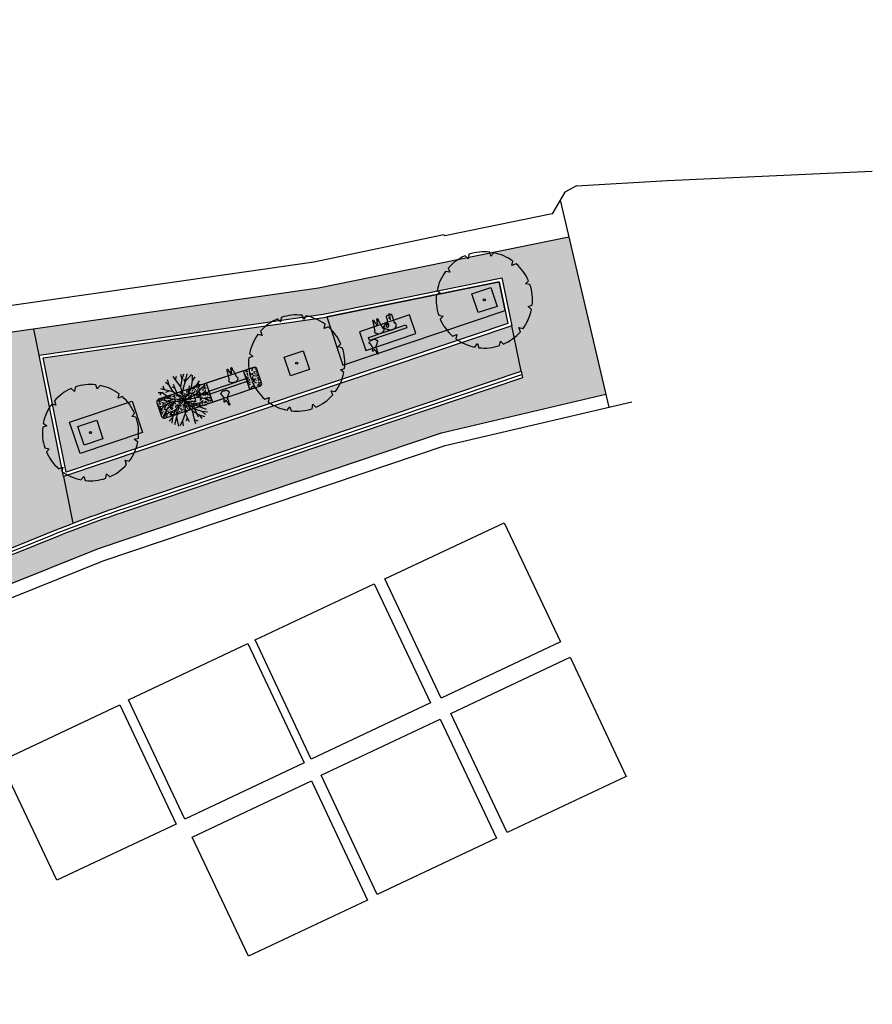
# Model space of a CAD drawing. Header units: metres. Extents: x 233585 to 233911, y 556986 to 557213.
# Tile 57 of 58: x 233846 to 233911, y 557064 to 557138. Entities that reach past the tile are written whole.
import ezdxf

# ---------------------------------------------------------------- set-up
doc = ezdxf.new("R2010")
doc.units = ezdxf.units.M
for name, color, linetype, true_color in [('_D_bepl hatch sierbeplanting', 7, 'Continuous', 0x5cab67), ('_D_Bomen1', 7, 'Continuous', 0x12f429), ('_D_People from above', 7, 'Continuous', 0xfc0000)]:
    doc.layers.add(name, color=color, linetype=linetype, true_color=true_color)
for name, color, linetype in [('_D_Bomen', 7, 'Continuous'), ('_D_Buildings', 4, 'Continuous'), ('_D_Design lines', 5, 'Continuous'), ('_D_Furniture', 2, 'Continuous'), ('_D_Hatch_Brick', 7, 'Continuous'), ('_D_Hatches_materials', 253, 'Continuous'), ('_D_meub boomrooster', 1, 'Continuous'), ('hatch', 254, 'Continuous')]:
    doc.layers.add(name, color=color, linetype=linetype)
pattern_1 = [(115.32957, (233760.89854, 557062.45738), (-0.091886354, 0.032846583), [0.276, -0.069, -0.069]), (205.32957, (233760.96091, 557062.4869), (-0.091886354, 0.032846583), [0.276, -0.138])]

# ---------------------------------------------------------------- blocks, each defined once
blk = doc.blocks.new('*U2')
at = {"color": 0, "linetype": 'ByBlock', "lineweight": -2}
for p, q in [((-181.2, 282), (-209.4, 299)), ((-182.5, 316.1), (-181.2, 282)), ((-15.9, 334.8), (-31.8, 363.7)), ((0, 365), (-15.9, 334.8)), ((153.7, 297.9), (154.3, 330.8)), ((182.5, 316.1), (153.7, 297.9)), ((-297.9, 153.7), (-330.8, 154.3)), ((-316.1, 182.5), (-297.9, 153.7)), ((282, 181.2), (299, 209.4)), ((316.1, 182.5), (282, 181.2)), ((-365, 0), (-334.8, -15.9)), ((334.8, 15.9), (363.7, 31.8)), ((365, 0), (334.8, 15.9)), ((-334.8, -15.9), (-363.7, -31.8)), ((-316.1, -182.5), (-282, -181.2)), ((-282, -181.2), (-299, -209.4)), ((316.1, -182.5), (297.9, -153.7)), ((297.9, -153.7), (330.8, -154.3)), ((-182.5, -316.1), (-153.7, -297.9)), ((-153.7, -297.9), (-154.3, -330.8)), ((182.5, -316.1), (181.2, -282)), ((181.2, -282), (209.4, -299)), ((0, -365), (15.9, -334.8)), ((15.9, -334.8), (31.8, -363.7))]:
    blk.add_line(p, q, dxfattribs=at)
blk.add_circle((0, 0), 7.61, dxfattribs=at)
for start, end in [(125, 150), (95, 120), (65, 90), (35, 60), (155, 180), (5, 30), (185, 210), (335, 359.99994), (215, 240), (305, 330), (245, 270), (275, 300)]:
    blk.add_arc((0, 0), 365, start, end, dxfattribs=at)
blk = doc.blocks.new('Boomroster')
at = {"layer": '_D_meub boomrooster', "true_color": 0xffffff}
h = blk.add_hatch(color=7, dxfattribs=at)
h.dxf.hatch_style = 1
h.paths.add_polyline_path([(49.842, 0.25), (48.342, 0.25), (48.342, 1.75), (49.842, 1.75)])
at = {"layer": '_D_meub boomrooster'}
blk.add_lwpolyline([(49.842, 0.25), (48.342, 0.25), (48.342, 1.75), (49.842, 1.75)], close=True, dxfattribs=at)
blk = doc.blocks.new('Bench+Garden')
at = {"layer": '_D_bepl hatch sierbeplanting'}
h = blk.add_hatch(dxfattribs=at)
h.set_pattern_fill('AR-CONC', color=225, scale=0.003, angle=-35.75406)
h.set_pattern_definition([(39.5755, (-11, 4.99868), (0.52888, -0.145921), [0.05715, -0.62865]), (344.5755, (-11, 4.9987), (-0.000276, 0.58284), [0.04572, -0.502922]), (90.027, (-10.95593, 4.9865), (0.528605, 0.43692), [0.04857, -0.53427]), (35.7597, (-10.9724, 5.14856), (0.776993, -0.271192), [0.085725, -0.942975]), (86.211, (-10.9077, 5.126), (0.834764, 0.60116), [0.072855, -0.801407]), (340.76, (-10.9724, 5.1486), (0.834764, 0.60116), [0.06858, -0.75438]), (10.5755, (-10.90438, 5.0973), (0.391824, -0.384031), [0.05715, -0.62865]), (315.5755, (-10.9044, 5.0973), (0.282326, 0.509896), [0.04572, -0.50292]), (61.027, (-10.8717, 5.0653), (0.67415, 0.125865), [0.04857, -0.53427]), (27.0755, (-11, 4.99868), (0.055011, 0.2478016), [0, -0.496824, 0, -0.51054, 0, -0.504825]), (357.0755, (-11, 4.99868), (0.25153, 0.25931), [0, -0.291084, 0, -0.485394, 0, -0.192405]), (317.0755, (-11.16712, 5.02942), (0.396948, -0.0905037), [0, -0.1905, 0, -0.59436, 0, -0.78867]), (307.0755, (-11.24206, 5.0432), (0.450855, -0.005387), [0, -0.24765, 0, -0.394716, 0, -0.56007])])
edge = h.paths.add_edge_path()
edge.add_arc((0.2, -0.2), 0.2, 90, 180)
edge.add_line((0, -0.2), (0, -1.3))
edge.add_arc((0.2, -1.3), 0.2, 180, 270)
edge.add_line((0.2, -1.5), (1, -1.5))
edge.add_line((1, -1.5), (1, 0))
edge.add_line((1, 0), (0.2, 0))
h = blk.add_hatch(dxfattribs=at)
h.set_pattern_fill('AR-CONC', color=225, scale=0.003, angle=-35.75406)
h.set_pattern_definition([(39.5755, (-4, 4.99868), (0.52888, -0.145921), [0.05715, -0.62865]), (344.5755, (-4, 4.9987), (-0.000276, 0.58284), [0.04572, -0.502922]), (90.027, (-3.95593, 4.9865), (0.528605, 0.43692), [0.04857, -0.53427]), (35.7597, (-3.9724, 5.14856), (0.776993, -0.271192), [0.085725, -0.942975]), (86.211, (-3.9077, 5.126), (0.834764, 0.60116), [0.072855, -0.801407]), (340.76, (-3.9724, 5.1486), (0.834764, 0.60116), [0.06858, -0.75438]), (10.5755, (-3.90438, 5.0973), (0.391824, -0.384031), [0.05715, -0.62865]), (315.5755, (-3.9044, 5.0973), (0.282326, 0.509896), [0.04572, -0.50292]), (61.027, (-3.8717, 5.0653), (0.67415, 0.125865), [0.04857, -0.53427]), (27.0755, (-4, 4.99868), (0.055011, 0.2478016), [0, -0.496824, 0, -0.51054, 0, -0.504825]), (357.0755, (-4, 4.99868), (0.25153, 0.25931), [0, -0.291084, 0, -0.485394, 0, -0.192405]), (317.0755, (-4.16712, 5.02942), (0.396948, -0.0905037), [0, -0.1905, 0, -0.59436, 0, -0.78867]), (307.0755, (-4.24206, 5.0432), (0.450855, -0.005387), [0, -0.24765, 0, -0.394716, 0, -0.56007])])
edge = h.paths.add_edge_path()
edge.add_arc((7.8, -0.2), 0.2, 0, 90)
edge.add_line((7.8, 0), (4, 0))
edge.add_line((4, 0), (4, -1.5))
edge.add_line((4, -1.5), (7.8, -1.5))
edge.add_arc((7.8, -1.3), 0.2, 270, 360)
edge.add_line((8, -1.3), (8, -0.2))
at = {"layer": '_D_Hatches_materials', "true_color": 0xc9b798}
h = blk.add_hatch(color=253, dxfattribs=at)
h.dxf.hatch_style = 1
h.paths.add_polyline_path([(4, 0), (1, 0), (1, -1.5), (4, -1.5)])
at = {"layer": '_D_Furniture', "color": 1}
blk.add_lwpolyline([(7.8, 0), (0.2, 0, 0.414214), (0, -0.2), (0, -1.3, 0.414214), (0.2, -1.5), (7.8, -1.5, 0.414214), (8, -1.3), (8, -0.2, 0.414214)], format="xyb", close=True, dxfattribs=at)
for points in [[(4, 0), (1, 0), (1, -1.5), (4, -1.5)], [(1, -0.875), (1, -0.625), (4, -0.625), (4, -0.875), (1, -0.875)]]:
    blk.add_lwpolyline(points, close=True, dxfattribs=at)
blk = doc.blocks.new('People plan 2_cad-block.com')
at = {"layer": 'hatch'}
h = blk.add_hatch(color=256, dxfattribs=at)
h.dxf.hatch_style = 1
h.paths.add_polyline_path([(61, 13), (88, 8), (113, -4), (136, -22), (148, -38), (153, -48), (169, -58), (175, -67), (187, -68), (201, -80), (209, -94), (215, -113), (212, -134), (198, -159), (180, -168), (172, -181), (149, -208), (129, -250), (98, -297), (71, -338), (53, -355), (51, -363), (43, -382), (39, -387), (44, -399), (49, -417), (38, -417), (40, -441), (38, -487), (45, -496), (50, -516), (50, -544), (43, -580), (46, -592), (48, -626), (47, -642), (54, -664), (59, -688), (66, -706), (67, -721), (67, -735), (63, -756), (53, -764), (33, -761), (10, -739), (5, -700), (7, -658), (-6, -605), (-15, -596), (-43, -552), (-50, -515), (-45, -497), (-57, -473), (-75, -501), (-85, -503), (-105, -507), (-109, -518), (-123, -535), (-138, -547), (-151, -550), (-170, -545), (-175, -537), (-176, -527), (-171, -504), (-161, -482), (-145, -465), (-146, -447), (-142, -424), (-133, -408), (-135, -408), (-121, -392), (-113, -365), (-110, -361), (-121, -334), (-128, -316), (-156, -242), (-169, -186), (-179, -170), (-185, -162), (-202, -149), (-215, -134), (-221, -113), (-216, -86), (-208, -71), (-192, -58), (-176, -55), (-171, -49), (-156, -40), (-146, -26), (-130, -9), (-115, 0), (-77, 16), (-55, 17), (-25, 11), (0, 0), (39, 14)])
at = {"color": 0}
blk.add_lwpolyline([(61, 13), (88, 8), (113, -4), (136, -22), (148, -38), (153, -48), (169, -58), (175, -67), (187, -68), (201, -80), (209, -94), (215, -113), (212, -134), (198, -159), (180, -168), (172, -181), (149, -208), (129, -250), (98, -297), (71, -338), (53, -355), (51, -363), (43, -382), (39, -387), (44, -399), (49, -417), (38, -417), (40, -441), (38, -487), (45, -496), (50, -516), (50, -544), (43, -580), (46, -592), (48, -626), (47, -642), (54, -664), (59, -688), (66, -706), (67, -721), (67, -735), (63, -756), (53, -764), (33, -761), (10, -739), (5, -700), (7, -658), (-6, -605), (-15, -596), (-43, -552), (-50, -515), (-45, -497), (-57, -473), (-75, -501), (-85, -503), (-105, -507), (-109, -518), (-123, -535), (-138, -547), (-151, -550), (-170, -545), (-175, -537), (-176, -527), (-171, -504), (-161, -482), (-145, -465), (-146, -447), (-142, -424), (-133, -408), (-135, -408), (-121, -392), (-113, -365), (-110, -361), (-121, -334), (-128, -316), (-156, -242), (-169, -186), (-179, -170), (-185, -162), (-202, -149), (-215, -134), (-221, -113), (-216, -86), (-208, -71), (-192, -58), (-176, -55), (-171, -49), (-156, -40), (-146, -26), (-130, -9), (-115, 0), (-77, 16), (-55, 17), (-25, 11), (0, 0), (39, 14)], close=True, dxfattribs=at)
blk = doc.blocks.new('People plan1_cad-block.com')
at = {"layer": 'hatch'}
h = blk.add_hatch(color=256, dxfattribs=at)
h.dxf.hatch_style = 1
h.paths.add_polyline_path([(-171, -12), (-227, -57), (-225, -59), (-280, -90), (-285, -106), (-297, -119), (-303, -141), (-303, -163), (-295, -182), (-280, -203), (-275, -213), (-258, -261), (-227, -483), (-212, -559), (-214, -576), (-209, -609), (-198, -617), (-186, -626), (-201, -684), (-204, -715), (-196, -736), (-182, -753), (-165, -758), (-151, -751), (-140, -730), (-134, -689), (-138, -647), (-137, -627), (-128, -625), (-105, -599), (-103, -580), (-107, -550), (-97, -489), (-27, -487), (-18, -551), (-20, -577), (-12, -602), (0, -620), (17, -626), (19, -648), (12, -705), (21, -734), (29, -751), (39, -757), (65, -751), (79, -721), (78, -689), (67, -647), (64, -623), (76, -619), (89, -600), (92, -577), (88, -561), (99, -512), (102, -482), (105, -482), (134, -270), (153, -211), (159, -199), (160, -199), (174, -178), (180, -159), (179, -139), (175, -120), (164, -107), (145, -81), (122, -64), (93, -49), (78, -32), (59, -16), (30, -4), (0, 0), (-29, -1), (-94, -3)])
at = {"color": 0}
blk.add_lwpolyline([(-171, -12), (-171, -12), (-227, -57), (-225, -59), (-280, -90), (-285, -106), (-297, -119), (-303, -141), (-303, -163), (-295, -182), (-280, -203), (-275, -213), (-258, -261), (-227, -483), (-212, -559), (-214, -576), (-209, -609), (-198, -617), (-186, -626), (-201, -684), (-204, -715), (-196, -736), (-182, -753), (-165, -758), (-151, -751), (-140, -730), (-134, -689), (-138, -647), (-137, -627), (-128, -625), (-105, -599), (-103, -580), (-107, -550), (-97, -489), (-27, -487), (-18, -551), (-20, -577), (-12, -602), (0, -620), (17, -626), (19, -648), (12, -705), (21, -734), (29, -751), (39, -757), (65, -751), (79, -721), (78, -689), (67, -647), (64, -623), (76, -619), (89, -600), (92, -577), (88, -561), (99, -512), (102, -482), (105, -482), (134, -270), (153, -211), (159, -199), (160, -199), (174, -178), (180, -159), (179, -139), (175, -120), (164, -107), (145, -81), (122, -64), (93, -49), (78, -32), (59, -16), (30, -4), (0, 0), (-29, -1), (-29, -1), (-94, -3), (-94, -3)], close=True, dxfattribs=at)
blk = doc.blocks.new('b_boom013_m')
at = {"layer": '_D_Bomen', "color": 0}
for p, q in [((-3, 3.11), (-3.02, 3.87)), ((-1.81, 3.71), (-2.37, 4.45)), ((-1.81, 3.71), (-1.84, 4.8)), ((-0.35, 4.31), (-0.58, 5.05)), ((-0.35, 4.31), (0.11, 4.91)), ((0.23, 2.65), (-0.35, 4.31)), ((0.23, 2.65), (0.95, 4.01)), ((0.95, 4.01), (0.98, 4.95)), ((0.95, 4.01), (1.62, 4.88)), ((1.45, 3.39), (2.2, 4.71)), ((1.45, 3.39), (2.97, 4.3)), ((2.77, 3.05), (3.11, 4.09)), ((-3.55, 2.65), (-4.36, 2.95)), ((-4.13, 2.46), (-3.74, 2.72)), ((-3, 3.11), (-3.64, 3.54)), ((-2.52, 1.11), (-3.55, 2.65)), ((-1.5, 2.2), (-3, 3.11)), ((-2.16, 2.6), (-2.99, 2.53)), ((-1.5, 2.2), (-1.81, 3.71)), ((0, 0), (-1.5, 2.2)), ((-0.97, 2.75), (-1.41, 3.14)), ((-0.87, 1.27), (-1.03, 3.54)), ((0, 0), (0.23, 2.65)), ((0.13, 1.53), (1.45, 3.39)), ((1.28, 3.14), (1.28, 3.85)), ((1.38, 1.13), (1.91, 2.26)), ((2.06, 1.69), (2.77, 3.05)), ((2.06, 1.69), (3.75, 2.15)), ((2.77, 3.05), (3.52, 3.61)), ((3.42, 2.07), (4.03, 2.6)), ((3.42, 2.07), (4.42, 1.82)), ((-4.12, 0.08), (-5.13, -0.35)), ((-4.12, 0.08), (-5.04, 0.28)), ((-4.09, 1.41), (-4.78, 1.11)), ((-4.09, 1.41), (-4.74, 1.82)), ((-2.62, 0.44), (-4.12, 0.08)), ((-2.62, 0.44), (-4.09, 1.41)), ((-3.72, 0.17), (-4.06, -0.3)), ((-2.52, 1.11), (-3.76, 1.66)), ((-1.52, 0.25), (-3.65, -0.56)), ((-2.09, 0.9), (-2.63, 0.75)), ((0, 0), (-2.62, 0.44)), ((0, 0), (-2.52, 1.11)), ((0, 0), (-2.31, -1.32)), ((0, 0), (-0.67, -2.58)), ((0.11, 0.92), (-0.36, 1.77)), ((0, 0), (2.06, 1.69)), ((0, 0), (2.64, 0.29)), ((0, 0), (1.37, -2.28)), ((0, 0), (0.85, -2.52)), ((0, 0), (2.22, -2.05)), ((0, 0), (2.65, -0.28)), ((1.11, 0.9), (2.4, 0.82)), ((2.64, 0.29), (4.16, 1.18)), ((2.64, 0.29), (4.12, -0.16)), ((2.65, -0.28), (4.31, 0.27)), ((4.16, 1.18), (4.84, 1.54)), ((4.16, 1.18), (4.84, 0.83)), ((-3.65, -0.56), (-4.9, -1.81)), ((-4.06, -1.49), (-4.82, -1.6)), ((-4.06, -1.49), (-4.4, -2.17)), ((-2.31, -1.32), (-4.06, -1.49)), ((-2.31, -1.32), (-3.24, -2.55)), ((-1.97, -1.83), (-2.77, -2.3)), ((-2.6, -0.16), (-2.75, -0.74)), ((-1.34, -0.77), (-2.47, -2.74)), ((-1.1, -0.63), (-2.14, -0.61)), ((-0.43, -1.66), (-0.21, -2.54)), ((0.57, -1.67), (0.32, -2.27)), ((1.31, -1.21), (3.03, -1.54)), ((2.65, -0.28), (4, -1.03)), ((4, -1.03), (4.85, -1.71)), ((4, -1.03), (4.93, -1.08)), ((4.12, -0.16), (5.04, -0.01)), ((4.12, -0.16), (5.1, -0.65)), ((-3.24, -2.55), (-4.07, -2.98)), ((-3.24, -2.55), (-3.75, -3.52)), ((-2.47, -2.74), (-3.35, -3.98)), ((-2.47, -2.74), (-2.65, -4.5)), ((-1.6, -3.8), (-2.4, -4.54)), ((-1.6, -3.8), (-1.79, -4.71)), ((-0.67, -2.58), (-1.6, -3.8)), ((-0.53, -3.42), (-0.92, -4.05)), ((-0.67, -2.58), (-0.37, -4.31)), ((0.85, -2.52), (0.68, -4.27)), ((0.85, -2.52), (1.88, -3.67)), ((1.37, -2.28), (2.61, -3.19)), ((1.37, -2.28), (1.57, -4.03)), ((1.88, -3.67), (2.14, -4.57)), ((1.88, -3.67), (2.73, -4.35)), ((2.22, -2.05), (3.55, -3.07)), ((2.22, -2.05), (3.84, -2.31)), ((2.61, -3.19), (3.05, -4.01)), ((2.61, -3.19), (3.59, -3.68)), ((0.68, -4.27), (0.64, -5.04)), ((0.68, -4.27), (1.28, -4.74))]:
    blk.add_line(p, q, dxfattribs=at)
blk = doc.blocks.new('People plan5_cad-block.com')
at = {"layer": 'hatch'}
h = blk.add_hatch(color=256, dxfattribs=at)
h.dxf.hatch_style = 1
edge = h.paths.add_edge_path(flags=16)
edge.add_arc((-60, -78), 283, 234.1111, 237.9636, ccw=False)
edge.add_arc((488, 679), 1218, 232.854, 234.1111, ccw=False)
edge.add_arc((-228, -266), 32.5, 215.6492, 232.854, ccw=False)
edge.add_arc((-412, -398), 194, 35.6492, 40.828)
edge.add_arc((-272, -277), 8.55, 40.828, 84.276)
edge.add_arc((-271, -264), 4.17, 231.2537, 264.276, ccw=False)
edge.add_arc((-323, -329), 79, 51.2537, 56.4374)
edge.add_arc((-286, -275), 13.3, 56.4374, 73.8842)
edge.add_line((-283, -262), (-288, -260))
edge.add_arc((-288, -260), 0.642, 171.5564, 280.7082, ccw=False)
edge.add_arc((-285, -260), 3.48, 94.1366, 171.5564, ccw=False)
edge.add_arc((-303, -16), 241, 274.1366, 277.0983)
edge.add_arc((-275, -239), 16.4, 277.0983, 307.1846)
edge.add_arc((-275, -239), 16.4, 307.1846, 334.892)
edge.add_arc((-232, -259), 31, 124.9958, 154.892, ccw=False)
edge.add_arc((-207, -295), 75.4, 116.5798, 124.9958, ccw=False)
edge.add_arc((-265, -179), 54.6, 296.5798, 314.523)
edge.add_arc((-250, -194), 33.1, 314.523, 330.3337)
edge.add_arc((-195, -226), 30.7, 128.0469, 150.3337, ccw=False)
edge.add_arc((-209, -207), 6.77, 94.3859, 128.0469, ccw=False)
edge.add_arc((-215, -139), 61.5, 274.3859, 283.4811)
edge.add_arc((-201, -197), 1.83, 283.4811, 343.359)
edge.add_arc((-197, -198), 1.99, 103.5204, 163.359, ccw=False)
edge.add_arc((-162, -343), 150, 100.5576, 103.5204, ccw=False)
edge.add_arc((-189, -199), 3.95, 49.6397, 100.5576, ccw=False)
edge.add_arc((-179, -186), 12.3, 229.6397, 264.2362)
edge.add_arc((-180, -205), 6.5, 33.7104, 84.2362, ccw=False)
edge.add_arc((-40, -111), 163, 213.7104, 232.3268)
edge.add_arc((-144, -246), 8.14, 16.005, 52.3268, ccw=False)
edge.add_arc((-578, -371), 460, 12.614, 16.005, ccw=False)
edge.add_arc((-664, -390), 548, 11.0339, 12.614, ccw=False)
edge.add_arc((-113, -283), 13.7, 191.0339, 259.0304)
edge.add_arc((-118, -311), 14.8, 69.5419, 79.0304, ccw=False)
edge.add_arc((-143, -320), 38.2, 22.0184, 37.7721, ccw=False)
edge.add_arc((-136, -301), 28.3, 316.7597, 350.8464, ccw=False)
edge.add_arc((-84, -350), 42.5, 136.7597, 160.5256)
edge.add_arc((-87, -349), 40.1, 160.5256, 173.1167)
edge.add_arc((-80, -350), 46.6, 173.1167, 191.9346)
edge.add_arc((-170, -508), 155, 73.3791, 78.3846)
edge.add_arc((-131, -319), 38, 238.9177, 258.3846, ccw=False)
edge.add_arc((-268, -545), 226, 58.9177, 66.9928)
edge.add_line((-179, -337), (-210, -322))
edge.add_arc((-214, -320), 3.93, 333.6813, 371.1577)
edge.add_arc((-211, -320), 1.37, 21.8249, 65.3115)
edge = h.paths.add_edge_path(flags=16)
edge.add_line((37, -647), (14, -647))
edge.add_line((14, -647), (20, -623))
edge.add_line((20, -623), (32, -579))
edge.add_line((32, -579), (43, -531))
edge.add_line((43, -531), (45, -514))
edge.add_line((45, -514), (46, -507))
edge.add_line((46, -507), (54, -505))
edge.add_line((54, -505), (60, -540))
edge.add_arc((291, -497), 235, 190.5357, 199.7057)
edge.add_arc((-465, -767), 568, 13.1655, 19.7057, ccw=False)
edge.add_arc((81, -640), 7.44, -3.0342, 13.1655, ccw=False)
edge.add_arc((54, -638), 34.7, 345.1847, 356.9658, ccw=False)
edge.add_line((87, -647), (51, -647))
edge.add_arc((51, -650), 3.14, 90, 171.9444)
edge.add_arc((71, -653), 23.7, 171.9444, 192.015)
edge.add_line((48, -658), (44, -654))
edge.add_line((44, -654), (37, -647))
edge = h.paths.add_edge_path()
edge.add_line((227, -149), (233, -150))
edge.add_arc((233, -154), 3.9, 10.126, 81.4271, ccw=False)
edge.add_arc((252, -150), 16, 190.126, 231.7138)
edge.add_arc((234, -174), 13.9, -17.5264, 51.7138, ccw=False)
edge.add_arc((289, -191), 44.4, 162.4736, 179.363)
edge.add_arc((228, -191), 16.6, 348.0137, 359.363, ccw=False)
edge.add_arc((247, -195), 2.51, 168.0137, 234.7529)
edge.add_arc((244, -198), 2.18, -8.6557, 54.7529, ccw=False)
edge.add_arc((279, -204), 33.4, 171.3443, 188.9974)
edge.add_arc((242, -210), 4.49, -51.7439, 8.9974, ccw=False)
edge.add_arc((311, -297), 106, 128.2561, 132.4202)
edge.add_arc((241, -220), 2.85, 132.4202, 216.4367)
edge.add_arc((236, -224), 3.03, -41.5315, 36.4367, ccw=False)
edge.add_arc((227, -216), 15.2, 292.3821, 318.4685, ccw=False)
edge.add_arc((233, -231), 1.89, 112.3821, 151.8078)
edge.add_arc((-2, -105), 265, 329.0541, 331.8078, ccw=False)
edge.add_arc((228, -243), 3.34, 149.0541, 225.2119)
edge.add_arc((236, -235), 14.6, 225.2119, 254.4684)
edge.add_arc((232, -252), 2.55, -13.8984, 74.4684, ccw=False)
edge.add_arc((163, -235), 72.8, 334.8676, 346.1016, ccw=False)
edge.add_arc((190, -247), 44, 313.4394, 334.8676, ccw=False)
edge.add_arc((217, -276), 4.17, 252.7999, 313.4394, ccw=False)
edge.add_arc((202, -325), 46.6, 72.7999, 81.5234)
edge.add_arc((209, -274), 4.64, 211.8542, 261.5234, ccw=False)
edge.add_line((206, -276), (201, -279))
edge.add_line((201, -279), (195, -283))
edge.add_line((195, -283), (184, -291))
edge.add_line((184, -291), (182, -292))
edge.add_arc((8, -362), 187, 7.8565, 21.8018, ccw=False)
edge.add_arc((58, -355), 137, 1.5111, 7.8565, ccw=False)
edge.add_arc((1022, -330), 827, 181.5111, 189.336)
edge.add_arc((-449, -571), 663, 0.3164, 9.336, ccw=False)
edge.add_arc((-939, -574), 1153, -3.9184, 0.3164, ccw=False)
edge.add_arc((107, -646), 104, 343.2861, 356.0816, ccw=False)
edge.add_arc((220, -679), 13.2, 163.2861, 190.9591)
edge.add_arc((142, -695), 66.6, -19.518, 10.9591, ccw=False)
edge.add_arc((165, -703), 41.8, 294.2699, 340.482, ccw=False)
edge.add_arc((168, -710), 33.9, 250.4234, 294.2699, ccw=False)
edge.add_arc((132, -812), 74.7, 70.4234, 83.807)
edge.add_arc((142, -715), 23.6, 236.3431, 263.807, ccw=False)
edge.add_arc((199, -630), 126, 227.3376, 236.3431, ccw=False)
edge.add_line((114, -722), (101, -710))
edge.add_line((101, -710), (97, -708))
edge.add_arc((346, -658), 254, 191.3102, 198.8577)
edge.add_arc((53, -758), 55.2, 6.1982, 18.8577, ccw=False)
edge.add_arc((-115, -776), 224, 1.6461, 6.1982, ccw=False)
edge.add_arc((138, -769), 29, 181.6461, 197.5186)
edge.add_arc((92, -783), 19.6, -2.1843, 17.5186, ccw=False)
edge.add_arc((92, -783), 19.6, 301.3994, 357.8157, ccw=False)
edge.add_arc((97, -791), 10.3, 243.2137, 301.3994, ccw=False)
edge.add_arc((149, -689), 125, 238.1656, 243.2137, ccw=False)
edge.add_arc((161, -669), 149, 231.0786, 238.1656, ccw=False)
edge.add_arc((60, -794), 11.8, 51.0786, 68.0042)
edge.add_arc((68, -774), 9.71, 210.3486, 248.0042, ccw=False)
edge.add_arc((43, -788), 19.4, 30.3486, 54.6257)
edge.add_arc((82, -734), 47.2, 222.9011, 234.6257, ccw=False)
edge.add_arc((56, -758), 11.8, 188.4378, 222.9011, ccw=False)
edge.add_line((44, -760), (42, -743))
edge.add_line((42, -743), (40, -730))
edge.add_arc((44, -747), 17.4, 103.7995, 116.1646)
edge.add_arc((23, -705), 29.2, 277.4577, 296.1646, ccw=False)
edge.add_arc((8, -721), 23.5, 306.8133, 325.997, ccw=False)
edge.add_arc((-37, -661), 98.5, 298.1252, 306.8133, ccw=False)
edge.add_arc((3, -737), 12.1, 272.3853, 298.1252, ccw=False)
edge.add_arc((3, -737), 12.1, 225.1704, 272.3853, ccw=False)
edge.add_arc((3, -737), 12.1, 205.4348, 225.1704, ccw=False)
edge.add_line((-8, -742), (-9, -738))
edge.add_arc((23, -860), 125, 104.7177, 106.3201)
edge.add_arc((13, -828), 92, 106.3201, 117.0054)
edge.add_arc((118, -1033), 323, 117.0054, 118.7103)
edge.add_arc((-50, -726), 27.1, 259.0837, 298.7103, ccw=False)
edge.add_arc((-44, -696), 58, 226.9389, 259.0837, ccw=False)
edge.add_arc((-63, -716), 31.1, 184.7533, 226.9389, ccw=False)
edge.add_line((-94, -718), (-100, -688))
edge.add_line((-100, -688), (-104, -655))
edge.add_line((-104, -655), (-111, -553))
edge.add_line((-111, -553), (-112, -542))
edge.add_line((-112, -542), (-142, -438))
edge.add_arc((-120, -406), 38.4, 217.5236, 235.5176, ccw=False)
edge.add_arc((-182, -454), 40.1, 37.5236, 44.0671)
edge.add_line((-154, -426), (-161, -419))
edge.add_arc((-124, -393), 44.8, 197.6976, 215.8282, ccw=False)
edge.add_arc((-187, -413), 21.1, 17.6976, 32.5597)
edge.add_arc((-178, -407), 9.84, 32.5597, 62.0864)
edge.add_arc((-142, -340), 65.8, 229.782, 242.0864, ccw=False)
edge.add_arc((-223, -436), 59.4, 49.782, 64.9905)
edge.add_line((-198, -382), (-239, -363))
edge.add_line((-239, -363), (-245, -369))
edge.add_arc((-267, -347), 30.6, 297.8318, 313.9958, ccw=False)
edge.add_arc((-254, -372), 2.74, 219.027, 297.8318, ccw=False)
edge.add_line((-256, -373), (-259, -371))
edge.add_arc((-261, -374), 3.05, 58.5604, 91.0163)
edge.add_arc((-261, -350), 20.9, 251.7283, 271.0163, ccw=False)
edge.add_arc((-261, -349), 21.6, 228.4108, 251.7283, ccw=False)
edge.add_arc((-296, -389), 31.5, 48.4108, 79.533)
edge.add_arc((-279, -294), 65.2, 246.361, 259.533, ccw=False)
edge.add_arc((-306, -356), 2.32, 66.361, 150.0429)
edge.add_arc((-309, -354), 1.37, 254.411, 330.0429, ccw=False)
edge.add_arc((-239, -101), 264, 250.9149, 254.411, ccw=False)
edge.add_arc((-320, -337), 13.6, 224.0433, 250.9149, ccw=False)
edge.add_arc((-428, -442), 137, 44.0433, 51.8232)
edge.add_arc((-334, -322), 15.6, 207.4829, 231.8232, ccw=False)
edge.add_arc((-421, -368), 82.6, 27.4829, 47.7817)
edge.add_arc((-368, -309), 3.3, 47.7817, 101.3605)
edge.add_arc((-370, -299), 6.86, 249.6015, 281.3605, ccw=False)
edge.add_arc((-363, -281), 26.3, 233.7742, 249.6015, ccw=False)
edge.add_arc((-414, -350), 59.9, 53.7742, 63.3979)
edge.add_arc((-383, -288), 9.5, 205.7199, 243.3979, ccw=False)
edge.add_arc((-389, -291), 3.37, 142.6145, 205.7199, ccw=False)
edge.add_arc((-394, -286), 3.72, 322.6145, 386.9851)
edge.add_arc((-416, -298), 28.6, 26.9851, 39.5971)
edge.add_arc((-382, -269), 16.4, 183.1553, 219.5971, ccw=False)
edge.add_arc((-152, -256), 246, 179.6728, 183.1553, ccw=False)
edge.add_arc((-388, -255), 10.9, 158.8393, 179.6728, ccw=False)
edge.add_arc((159, -467), 597, 157.3214, 158.8393, ccw=False)
edge.add_arc((-348, -255), 47.7, 145.1177, 157.3214, ccw=False)
edge.add_arc((-398, -220), 13.2, 325.1177, 352.4758)
edge.add_arc((-375, -223), 10.2, 135.1862, 172.4758, ccw=False)
edge.add_arc((-433, -165), 72.6, 315.1862, 329.0879)
edge.add_arc((-299, -245), 83.9, 145.1071, 149.0879, ccw=False)
edge.add_arc((-337, -219), 38.1, 112.6247, 145.1071, ccw=False)
edge.add_arc((-370, -140), 47.7, 292.6247, 304.1279)
edge.add_arc((-353, -164), 18.2, 304.1279, 326.6844)
edge.add_arc((-372, -152), 40.8, 326.6844, 346.4404)
edge.add_arc((-317, -165), 15.8, 146.1713, 166.4404, ccw=False)
edge.add_line((-330, -156), (-313, -140))
edge.add_line((-313, -140), (-271, -112))
edge.add_line((-271, -112), (-260, -102))
edge.add_line((-260, -102), (-249, -95))
edge.add_arc((-209, -158), 74.9, 109.8587, 122.7061, ccw=False)
edge.add_arc((-240, -72), 16.5, 289.8587, 314.4387)
edge.add_arc((-171, -142), 81.8, 122.433, 134.4387, ccw=False)
edge.add_arc((-224, -59), 16.5, 302.433, 332.196)
edge.add_arc((-192, -76), 18.7, 123.4937, 152.196, ccw=False)
edge.add_arc((-223, -29), 37, 303.4937, 319.8209)
edge.add_arc((-223, -29), 37, 319.8209, 326.4171)
edge.add_arc((-187, -53), 6.18, 116.2907, 146.4171, ccw=False)
edge.add_arc((-221, 16), 70.6, 296.2907, 307.7288)
edge.add_arc((429, -824), 991, 126.4603, 127.7288, ccw=False)
edge.add_arc((-97, -112), 106, 109.4317, 126.4603, ccw=False)
edge.add_arc((-95, -120), 114, 98.9917, 109.4317, ccw=False)
edge.add_arc((-82, -202), 197, 84.7293, 98.9917, ccw=False)
edge.add_arc((-56, 82), 87.9, 264.7293, 281.4396)
edge.add_arc((170, -1033), 1050, 100.4489, 101.4396, ccw=False)
edge.add_arc((-8, -66), 66.5, 82.9175, 100.4489, ccw=False)
edge.add_arc((-69, -556), 560, 73.6429, 82.9175, ccw=False)
edge.add_arc((20, -252), 244, 55.5601, 73.6429, ccw=False)
edge.add_arc((347, 224), 334, 235.5601, 238.1014)
edge.add_arc((165, -68), 10.4, 24.3054, 58.1014, ccw=False)
edge.add_arc((181, -61), 7.45, 204.3054, 222.0504)
edge.add_arc((181, -61), 7.45, 222.0504, 272.4562)
edge.add_arc((182, -86), 18, 51.1954, 92.4562, ccw=False)
edge.add_arc((182, -86), 18, 23.6558, 51.1954, ccw=False)
edge.add_arc((181, -87), 19.4, -13.189, 23.6558, ccw=False)
edge.add_arc((203, -92), 3.49, 166.811, 244.5119)
edge.add_arc((193, -113), 20, 38.8841, 64.5119, ccw=False)
edge.add_arc((426, 75), 279, 218.8841, 222.1242)
edge.add_arc((209, -122), 13.1, 3.9761, 42.1242, ccw=False)
edge.add_arc((361, -111), 139, 183.9761, 194.0091)
edge.add_arc((274, -133), 49.7, 194.0091, 199.3117)
at = {"color": 0}
for points in [[(227, -149), (233, -150, -0.321551), (236, -153, 0.183479), (242, -163, -0.311658), (247, -178, 0.073828), (245, -191, -0.049561), (244, -194, 0.299725), (245, -197, -0.283955), (246, -199, 0.077179), (246, -209, -0.271419), (245, -213, 0.018171), (239, -218, 0.383946), (238, -222, -0.353962), (238, -226, -0.114317), (233, -230, 0.173744), (232, -231, -0.012016), (225, -242, 0.345098), (226, -246, 0.128353), (232, -249, -0.405889), (234, -253, -0.049057), (229, -266, -0.093772), (220, -279, -0.270942), (216, -280, 0.038082), (209, -279, -0.220181), (206, -276), (201, -279), (195, -283), (184, -291), (182, -292, -0.060923), (193, -336, -0.027694), (195, -351, 0.034156), (205, -464, -0.039376), (214, -568, -0.01848), (211, -653, -0.055889), (207, -676, 0.121337), (207, -682, -0.133771), (204, -717, -0.204416), (182, -741, -0.193685), (157, -742, 0.058463), (140, -738, -0.120411), (129, -734, -0.039314), (114, -722), (101, -710), (97, -708, 0.032944), (106, -740, -0.055294), (108, -752, -0.019865), (109, -770, 0.069368), (111, -777, -0.086182), (112, -784, -0.251258), (102, -800, -0.259483), (92, -800, -0.02203), (83, -795, -0.030933), (68, -784, 0.073986), (65, -783, -0.165798), (60, -779, 0.106327), (54, -773, -0.051203), (47, -766, -0.151519), (44, -760), (42, -743), (40, -730, 0.054005), (36, -731, -0.081806), (27, -734, -0.083901), (22, -740, -0.037927), (9, -748, -0.112786), (4, -749, -0.208979), (-5, -746, -0.086326), (-8, -742), (-9, -738, 0.006992), (-13, -739, 0.046657), (-29, -746, 0.007439), (-37, -750, -0.174648), (-55, -753, -0.141185), (-84, -738, -0.186177), (-94, -718), (-100, -688), (-104, -655), (-111, -553), (-112, -542), (-142, -438, -0.078675), (-151, -430, 0.028559), (-154, -426), (-161, -419, -0.079275), (-167, -406, 0.064939), (-169, -402, 0.129552), (-173, -398, -0.05374), (-185, -390, 0.066457), (-198, -382), (-239, -363), (-245, -369, -0.070646), (-252, -374, -0.358076), (-256, -373), (-259, -371, 0.14257), (-261, -371, -0.084359), (-268, -370, -0.102094), (-275, -365, 0.136637), (-291, -358, -0.057537), (-305, -353, 0.382272), (-308, -354, -0.342532), (-309, -355, -0.015256), (-325, -350, -0.11779), (-330, -347, 0.033959), (-344, -334, -0.106606), (-348, -329, 0.088803), (-366, -306, 0.238136), (-369, -306, -0.139468), (-372, -305, -0.06917), (-379, -302, 0.042016), (-387, -297, -0.165899), (-392, -292, -0.282526), (-391, -289, 0.288497), (-391, -285, 0.055085), (-394, -280, -0.160361), (-398, -270, -0.015197), (-399, -255, -0.091155), (-398, -251, -0.006623), (-392, -236, -0.053299), (-387, -228, 0.119943), (-385, -222, -0.164158), (-382, -216, 0.060732), (-371, -202, -0.017371), (-368, -197, -0.142688), (-351, -184, 0.050234), (-343, -179, 0.09874), (-338, -174, 0.086416), (-332, -161, -0.088672), (-330, -156), (-313, -140), (-271, -112), (-260, -102), (-249, -95, -0.056116), (-234, -88, 0.107664), (-228, -84, -0.052433), (-215, -73, 0.130601), (-209, -67, -0.125897), (-203, -60, 0.071362), (-195, -53, 0.028789), (-192, -50, -0.132213), (-190, -48, 0.049949), (-178, -40, -0.005535), (-160, -27, -0.074439), (-133, -12, -0.045584), (-113, -7, -0.062312), (-64, -5, 0.073042), (-38, -4, -0.004323), (-20, -1, -0.076645), (0, 0, -0.04049), (89, -18, -0.079065), (158, -51, 0.011089), (170, -59, -0.148541), (174, -64, 0.077582), (176, -66, 0.223553), (181, -68, -0.182005), (194, -72, -0.120746), (199, -79, -0.162165), (200, -91, 0.35265), (202, -95, -0.112291), (209, -101, 0.014139), (219, -113, -0.168007), (222, -121, 0.043805), (226, -145, 0.023141), (227, -149)], [(-211, -319, -0.016811), (-226, -308, -0.005485), (-248, -292, -0.075211), (-255, -285, 0.022601), (-266, -271, 0.191882), (-271, -269, -0.145092), (-273, -268, 0.022622), (-279, -263, 0.076273), (-283, -262), (-288, -260, -0.515872), (-289, -259, -0.351272), (-286, -256, 0.012924), (-273, -255, 0.132035), (-265, -252, 0.121489), (-260, -246, -0.131192), (-250, -234, -0.036738), (-241, -228, 0.078452), (-227, -218, 0.069097), (-221, -211, -0.097552), (-214, -202, -0.147939), (-210, -200, 0.039706), (-200, -199, 0.267378), (-199, -198, -0.267194), (-197, -196, -0.012928), (-190, -195, -0.225901), (-187, -196, 0.152113), (-180, -198, -0.224103), (-175, -201, 0.081409), (-139, -240, -0.159824), (-136, -244, -0.014797), (-130, -270, -0.006895), (-126, -285, 0.305714), (-116, -296, -0.041425), (-113, -297, -0.068847), (-108, -306, -0.149838), (-115, -321, 0.104072), (-124, -336, 0.054994), (-126, -344, 0.082294), (-126, -359, 0.021844), (-139, -356, -0.085145), (-151, -351, 0.035249), (-179, -337), (-210, -322, 0.164995), (-210, -319, 0.192057), (-211, -319), (-211, -319)], [(37, -647), (14, -647), (20, -623), (32, -579), (43, -531), (45, -514), (46, -507), (54, -505), (60, -540, 0.040033), (70, -576, -0.028545), (88, -638, -0.070802), (88, -640, -0.05145), (87, -647), (51, -647, 0.373608), (48, -650, 0.087799), (48, -658), (44, -654)]]:
    blk.add_lwpolyline(points, format="xyb", close=True, dxfattribs=at)
blk = doc.blocks.new('Bench 1.5x4m')
at = {"layer": '_D_Hatches_materials', "true_color": 0xc9b798}
h = blk.add_hatch(color=253, dxfattribs=at)
h.dxf.hatch_style = 1
h.paths.add_polyline_path([(4, 1.5), (0, 1.5), (0, 0), (4, 0)])
at = {"layer": '_D_Furniture', "color": 1}
for points in [[(4, 1.5), (0, 1.5), (0, 0), (4, 0)], [(0.5, 0.625), (0.5, 0.875), (3.5, 0.875), (3.5, 0.625), (0.5, 0.625)]]:
    blk.add_lwpolyline(points, close=True, dxfattribs=at)

msp = doc.modelspace()

# ---------------------------------------------------------------- hatches: boundary and pattern name
at = {"layer": '_D_Hatch_Brick', "true_color": 0xe7d8d3}
h = msp.add_hatch(dxfattribs=at)
h.set_pattern_fill('207_69_KEPERV', color=254, scale=0.001, angle=90, pattern_type=2)
h.set_pattern_definition(pattern_1)
edge = h.paths.add_edge_path(flags=17)
edge.add_line((233839.682, 557099.471), (233817.102, 557088.784))
edge.add_line((233817.102, 557088.784), (233818.608, 557085.595))
edge.add_line((233818.608, 557085.595), (233840.356, 557095.89))
edge.add_arc((233883.138, 557005.503), 100, 114.80032, 115.32957, ccw=False)
edge.add_line((233841.193, 557096.281), (233839.682, 557099.471))
h.paths.add_polyline_path([(233837.436, 557104.217), (233814.861, 557093.531), (233815.288, 557092.627), (233837.864, 557103.313)], flags=17)
edge = h.paths.add_edge_path()
edge.add_line((233818.822, 557085.144), (233818.608, 557085.595))
edge.add_line((233818.608, 557085.595), (233812.365, 557082.641))
edge.add_line((233812.365, 557082.641), (233812.579, 557082.189))
edge.add_line((233812.579, 557082.189), (233812.11, 557078.818))
edge.add_line((233812.11, 557078.818), (233813.085, 557076.905))
edge.add_line((233813.085, 557076.905), (233821.103, 557081.021))
edge.add_line((233821.103, 557081.021), (233820.5, 557082.194))
edge.add_line((233820.5, 557082.194), (233840.959, 557093.628))
edge.add_line((233840.959, 557093.628), (233852.251, 557098.172))
edge.add_line((233852.251, 557098.172), (233878.272, 557106.936))
edge.add_line((233878.272, 557106.936), (233890.718, 557109.854))
edge.add_line((233890.718, 557109.854), (233887.924, 557121.773))
edge.add_line((233887.924, 557121.773), (233868.944, 557117.894))
edge.add_line((233868.944, 557117.894), (233847.354, 557114.797))
edge.add_line((233847.354, 557114.797), (233847.749, 557112.834))
edge.add_line((233847.749, 557112.834), (233869.293, 557115.924))
edge.add_line((233869.293, 557115.924), (233882.842, 557118.679))
edge.add_line((233882.842, 557118.679), (233883.591, 557115.056))
edge.add_line((233883.591, 557115.056), (233884.305, 557111.606))
edge.add_line((233884.305, 557111.606), (233884.407, 557111.113))
edge.add_line((233884.407, 557111.113), (233854.293, 557100.97))
edge.add_arc((233886.213, 557006.202), 100, 108.61423, 111.92047)
edge.add_line((233848.881, 557098.972), (233846.007, 557097.815))
edge.add_arc((233883.339, 557005.045), 100, 111.92047, 115.32957)
edge.add_line((233840.556, 557095.431), (233818.822, 557085.144))
h = msp.add_hatch(dxfattribs=at)
h.set_pattern_fill('207_69_KEPERV', color=254, scale=0.001, angle=90, pattern_type=2)
h.set_pattern_definition(pattern_1)
edge = h.paths.add_edge_path()
edge.add_line((233849.602, 557103.623), (233847.749, 557112.834))
edge.add_line((233847.749, 557112.834), (233847.354, 557114.797))
edge.add_line((233847.354, 557114.797), (233843.397, 557114.23))
edge.add_line((233843.397, 557114.23), (233839.43, 557113.661))
edge.add_line((233839.43, 557113.661), (233841.022, 557105.914))
edge.add_line((233841.022, 557105.914), (233837.436, 557104.217))
edge.add_line((233837.436, 557104.217), (233837.971, 557103.087))
edge.add_line((233837.971, 557103.087), (233839.682, 557099.471))
edge.add_line((233839.682, 557099.471), (233841.193, 557096.281))
edge.add_arc((233883.138, 557005.503), 100, 111.92047, 114.80032, ccw=False)
edge.add_line((233845.806, 557098.274), (233848.707, 557099.441))
edge.add_arc((233886.039, 557006.671), 100, 110.93044, 111.92047, ccw=False)
edge.add_line((233850.316, 557100.072), (233849.602, 557103.623))
edge = h.paths.add_edge_path()
edge.add_line((233849.602, 557103.623), (233850.316, 557100.072))
edge.add_arc((233886.039, 557006.671), 100, 108.61423, 110.93044, ccw=False)
edge.add_line((233854.12, 557101.44), (233884.305, 557111.606))
edge.add_line((233884.305, 557111.606), (233883.591, 557115.056))
edge.add_line((233883.591, 557115.056), (233849.602, 557103.623))
at = {"layer": '_D_Hatches_materials'}
h = msp.add_hatch(dxfattribs=at)
h.set_pattern_fill('1000_500_HALFSTV', color=256, scale=0.0005, pattern_type=2)
h.set_pattern_definition([(18.5913, (233847.691, 557102.98028), (-0.079704, 0.2369542), []), (108.5913, (233847.691, 557102.9803), (-0.4739084, -0.159408), [0.25, -0.25]), (108.5913, (233847.84825, 557103.29694), (-0.4739084, -0.159408), [0.25, -0.25])])
h.paths.add_polyline_path([(233848.047, 557112.624), (233869.336, 557115.678), (233882.647, 557118.384), (233883.301, 557115.222), (233849.791, 557103.95)])

# ---------------------------------------------------------------- linework, layer by layer
for points in [[(233887.29, 557091.076), (233878.246, 557086.809), (233873.979, 557095.853), (233883.024, 557100.12)], [(233877.436, 557086.45), (233868.391, 557082.184), (233864.125, 557091.228), (233873.169, 557095.494)], [(233867.841, 557081.915), (233858.797, 557077.649), (233854.53, 557086.693), (233863.575, 557090.96)], [(233892.276, 557080.881), (233883.232, 557076.615), (233878.966, 557085.659), (233888.01, 557089.925)], [(233858.143, 557077.265), (233849.099, 557072.999), (233844.833, 557082.043), (233853.877, 557086.309)], [(233882.441, 557076.185), (233873.396, 557071.918), (233869.13, 557080.963), (233878.174, 557085.229)], [(233872.665, 557071.505), (233863.621, 557067.238), (233859.354, 557076.282), (233868.398, 557080.549)]]:
    msp.add_lwpolyline(points, close=True)
at = {"layer": '_D_bepl hatch sierbeplanting', "color": 105, "true_color": 0x5cab67}
for points in [[(233870.79, 557112.069), (233883.097, 557116.209), (233882.647, 557118.384), (233869.561, 557115.723)], [(233850.061, 557107.734), (233854.801, 557109.328), (233855.598, 557106.959), (233850.858, 557105.364)]]:
    msp.add_lwpolyline(points, close=True, dxfattribs=at)
at = {"layer": '_D_Buildings'}
for points in [[(233888.493, 557125.663), (233887.625, 557125.192), (233886.653, 557123.552), (233878.522, 557121.87), (233878.453, 557121.946), (233868.595, 557119.865), (233844.977, 557116.477), (233838.889, 557146.101), (233838.782, 557146.084), (233838.7, 557146.543), (233839.674, 557146.717), (233840.7, 557147.773), (233840.422, 557148.74), (233849.422, 557151.326), (233851.986, 557151.962), (233849.789, 557157.672), (233865.369, 557167.988), (233865.984, 557168.328), (233875.528, 557174.742), (233876.903, 557175.763), (233881.05, 557178.568), (233882.035, 557179.386), (233910.933, 557199.214)], [(233888.493, 557125.663), (233895.392, 557126.067), (233907.528, 557126.624), (233910.933, 557126.786)], [(233836.818, 557089.995), (233836.743, 557090.116), (233841.701, 557092.103), (233841.959, 557092.237), (233842.673, 557092.529), (233842.423, 557093.14), (233852.598, 557097.234), (233878.546, 557105.973), (233892.7, 557109.291)]]:
    msp.add_lwpolyline(points, dxfattribs=at)
at = {"layer": '_D_Design lines'}
for points in [[(233887.924, 557121.773), (233868.944, 557117.894), (233843.397, 557114.23), (233836.333, 557148.605), (233850.626, 557152.712), (233848.568, 557158.062), (233864.851, 557168.844), (233865.462, 557169.182), (233874.95, 557175.559), (233876.325, 557176.579), (233880.449, 557179.369), (233881.431, 557180.184), (233910.367, 557200.039)], [(233865.497, 556995.634), (233840.062, 557044.083), (233820.5, 557082.194), (233840.959, 557093.628), (233852.251, 557098.172), (233878.272, 557106.936), (233890.718, 557109.854)]]:
    msp.add_lwpolyline(points, dxfattribs=at)
msp.add_lwpolyline([(233883.591, 557115.056), (233849.602, 557103.623), (233847.749, 557112.834), (233869.293, 557115.924), (233882.842, 557118.679)], close=True, dxfattribs=at)
msp.add_lwpolyline([(233884.407, 557111.113), (233854.293, 557100.97, 0.014427), (233848.881, 557098.972), (233846.007, 557097.815, 0.014876), (233840.556, 557095.431), (233818.822, 557085.144), (233818.608, 557085.595), (233840.356, 557095.89, -0.014876), (233845.806, 557098.274), (233848.707, 557099.441, -0.014427), (233854.12, 557101.44), (233884.305, 557111.606)], format="xyb", close=True, dxfattribs=at)
at = {"layer": '_D_Hatches_materials'}
msp.add_lwpolyline([(233887.265, 557124.584), (233890.946, 557108.88)], dxfattribs=at)
msp.add_lwpolyline([(233883.301, 557115.222), (233849.791, 557103.95), (233848.047, 557112.624), (233869.336, 557115.678), (233882.647, 557118.384)], close=True, dxfattribs=at)
at = {"layer": '_D_Hatches_materials', "color": 254, "true_color": 0xe7d8d3}
for points in [[(233884.305, 557111.606), (233883.591, 557115.056)], [(233847.749, 557112.834), (233847.354, 557114.797)], [(233849.602, 557103.623), (233850.316, 557100.072)]]:
    msp.add_lwpolyline(points, dxfattribs=at)
at = {"layer": '_D_Hatches_materials'}
msp.add_lwpolyline([(233818.715, 557085.369), (233840.456, 557095.66, -0.014876), (233845.907, 557098.045), (233848.794, 557099.206, -0.014427), (233854.206, 557101.205), (233884.356, 557111.36)], format="xyb", dxfattribs=at)

# ---------------------------------------------------------------- block references
at = {"layer": '_D_Bomen1'}
for name, p, xscale, yscale, zscale, rotation in [('*U2', (233881.511, 557117.012), 0.009999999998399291, 0.009999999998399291, 0.009999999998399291, 18.5913207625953), ('*U2', (233867.282, 557112.226), 0.009999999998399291, 0.009999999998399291, 0.009999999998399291, 18.5913207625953), ('*U2', (233851.648, 557106.949), 0.009999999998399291, 0.009999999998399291, 0.009999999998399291, 18.5913207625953), ('b_boom013_m', (233858.744, 557109.423), 0.3868199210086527, 0.3868199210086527, 0.3868199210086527, 18.59132076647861)]:
    msp.add_blockref(name, p, dxfattribs=dict(at, xscale=xscale, yscale=yscale, zscale=zscale, rotation=rotation))
at = {"layer": '_D_Furniture'}
for name, p, rotation in [('Bench 1.5x4m', (233872.526, 557113.18), 18.58571339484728), ('Bench+Garden', (233864.683, 557110.542), 198.5913207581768)]:
    msp.add_blockref(name, p, dxfattribs=dict(at, rotation=rotation))
at = {"layer": '_D_meub boomrooster', "rotation": 18.59132076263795}
for p in [(233835.313, 557100.399), (233821.084, 557095.613), (233805.433, 557090.349)]:
    msp.add_blockref('Boomroster', p, dxfattribs=at)
at = {"layer": '_D_People from above', "yscale": 0.0015, "zscale": 0.0015}
for name, p, xscale, rotation in [('People plan5_cad-block.com', (233874.581, 557114.779), -0.0015, 200.4231587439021), ('People plan1_cad-block.com', (233873.72, 557114.496), -0.0015, 200.4231587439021), ('People plan 2_cad-block.com', (233873.059, 557113.989), 0.0015, 16.74826804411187), ('People plan1_cad-block.com', (233862.653, 557110.788), -0.0015, 200.4287661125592), ('People plan 2_cad-block.com', (233861.8, 557110.12), 0.0015, 16.75387541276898)]:
    msp.add_blockref(name, p, dxfattribs=dict(at, xscale=xscale, rotation=rotation))

doc.saveas('drawing.dxf')
